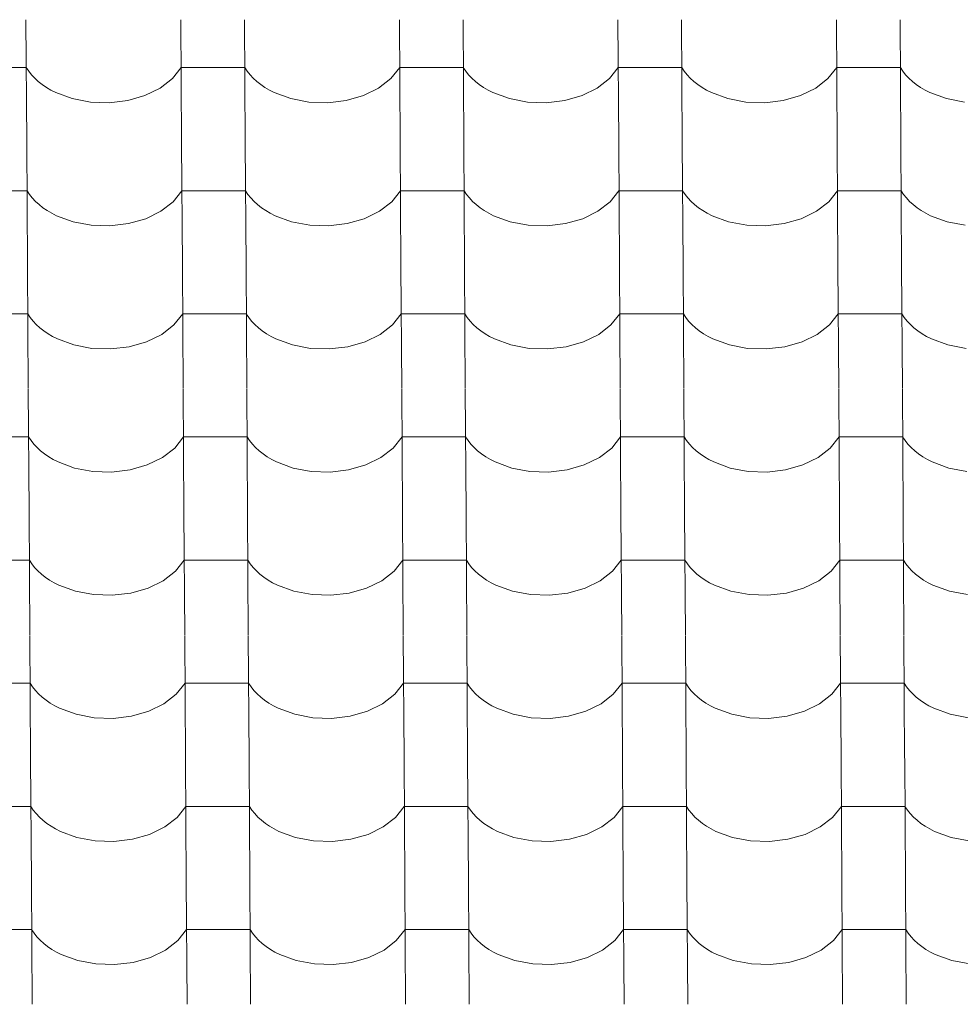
# Model space of a CAD drawing. Header units: millimetres. Extents: x -29001 to 109416, y -1251 to 13451.
# Tile 48 of 163: x -16502 to -15792, y 9497 to 10241. Entities that reach past the tile are written whole.
import ezdxf

# ---------------------------------------------------------------- set-up
doc = ezdxf.new("R2010")
doc.units = ezdxf.units.MM
doc.header["$MEASUREMENT"] = 0
doc.layers.add('POHLED JIŽNÍ_1_Konstrukce - nosné', color=7, linetype='Continuous')
doc.layers.add('POHLED JIŽNÍ_1_Nové_Výplně - Povrchové', color=7, linetype='Continuous')

# ---------------------------------------------------------------- blocks, each defined once
blk = doc.blocks.new('*X1', base_point=(-31394.74, -25864.88))
at = {"layer": 'POHLED JIŽNÍ_1_Nové_Výplně - Povrchové', "color": 21, "linetype": 'Continuous', "lineweight": 20, "true_color": 0xffaaaa}
for p, q in [((-16497.22, 10241.22), (-16496.64, 10148.54)), ((-16380.26, 10241.22), (-16379.68, 10148.54)), ((-16332.23, 10241.22), (-16331.65, 10148.54)), ((-16215.26, 10241.22), (-16214.68, 10148.54)), ((-16167.23, 10241.22), (-16166.65, 10148.54)), ((-16050.27, 10241.22), (-16049.69, 10148.54)), ((-16002.23, 10241.22), (-16001.65, 10148.54)), ((-15885.27, 10241.22), (-15884.69, 10148.54)), ((-15837.23, 10241.22), (-15836.65, 10148.54)), ((-16497, 10205.06), (-16521.01, 10205.06)), ((-16497, 10205.06), (-16495.16, 10202.27)), ((-16386.65, 10196.68), (-16380.03, 10205.06)), ((-16356.02, 10205.06), (-16380.03, 10205.06)), ((-16332, 10205.06), (-16356.02, 10205.06)), ((-16332, 10205.06), (-16330.16, 10202.27)), ((-16221.65, 10196.68), (-16215.04, 10205.06)), ((-16191.02, 10205.06), (-16215.04, 10205.06)), ((-16167, 10205.06), (-16191.02, 10205.06)), ((-16167, 10205.06), (-16165.16, 10202.27)), ((-16056.66, 10196.68), (-16050.04, 10205.06)), ((-16026.02, 10205.06), (-16050.04, 10205.06)), ((-16002.01, 10205.06), (-16026.02, 10205.06)), ((-16002.01, 10205.06), (-16000.16, 10202.27)), ((-15891.66, 10196.68), (-15885.04, 10205.06)), ((-15861.03, 10205.06), (-15885.04, 10205.06)), ((-15837.01, 10205.06), (-15861.03, 10205.06)), ((-15837.01, 10205.06), (-15835.17, 10202.27)), ((-16495.16, 10202.27), (-16493.02, 10199.57)), ((-16493.02, 10199.57), (-16490.59, 10196.99)), ((-16490.59, 10196.99), (-16487.9, 10194.52)), ((-16395.92, 10189.51), (-16386.65, 10196.68)), ((-16330.16, 10202.27), (-16328.02, 10199.57)), ((-16328.02, 10199.57), (-16325.6, 10196.99)), ((-16325.6, 10196.99), (-16322.9, 10194.52)), ((-16230.92, 10189.51), (-16221.65, 10196.68)), ((-16165.16, 10202.27), (-16163.02, 10199.57)), ((-16163.02, 10199.57), (-16160.6, 10196.99)), ((-16160.6, 10196.99), (-16157.9, 10194.52)), ((-16065.92, 10189.51), (-16056.66, 10196.68)), ((-16000.16, 10202.27), (-15998.03, 10199.57)), ((-15998.03, 10199.57), (-15995.6, 10196.99)), ((-15995.6, 10196.99), (-15992.91, 10194.52)), ((-15900.92, 10189.51), (-15891.66, 10196.68)), ((-15835.17, 10202.27), (-15833.03, 10199.57)), ((-15833.03, 10199.57), (-15830.6, 10196.99)), ((-15830.6, 10196.99), (-15827.91, 10194.52)), ((-16487.9, 10194.52), (-16484.94, 10192.2)), ((-16484.94, 10192.2), (-16481.74, 10190.02)), ((-16481.74, 10190.02), (-16478.32, 10188)), ((-16407.36, 10183.91), (-16395.92, 10189.51)), ((-16322.9, 10194.52), (-16319.95, 10192.2)), ((-16319.95, 10192.2), (-16316.75, 10190.02)), ((-16316.75, 10190.02), (-16313.32, 10188)), ((-16242.36, 10183.91), (-16230.92, 10189.51)), ((-16157.9, 10194.52), (-16154.95, 10192.2)), ((-16154.95, 10192.2), (-16151.75, 10190.02)), ((-16151.75, 10190.02), (-16148.33, 10188)), ((-16077.36, 10183.91), (-16065.92, 10189.51)), ((-15992.91, 10194.52), (-15989.95, 10192.2)), ((-15989.95, 10192.2), (-15986.75, 10190.02)), ((-15986.75, 10190.02), (-15983.33, 10188)), ((-15912.37, 10183.91), (-15900.92, 10189.51)), ((-15827.91, 10194.52), (-15824.95, 10192.2)), ((-15824.95, 10192.2), (-15821.75, 10190.02)), ((-15821.75, 10190.02), (-15818.33, 10188)), ((-16478.32, 10188), (-16474.69, 10186.15)), ((-16474.69, 10186.15), (-16462.21, 10181.58)), ((-16420.39, 10180.19), (-16407.36, 10183.91)), ((-16313.32, 10188), (-16309.69, 10186.15)), ((-16309.69, 10186.15), (-16297.22, 10181.58)), ((-16255.4, 10180.19), (-16242.36, 10183.91)), ((-16148.33, 10188), (-16144.69, 10186.15)), ((-16144.69, 10186.15), (-16132.22, 10181.58)), ((-16090.4, 10180.19), (-16077.36, 10183.91)), ((-15983.33, 10188), (-15979.69, 10186.15)), ((-15979.69, 10186.15), (-15967.22, 10181.58)), ((-15925.4, 10180.19), (-15912.37, 10183.91)), ((-15818.33, 10188), (-15814.7, 10186.15)), ((-15814.7, 10186.15), (-15802.23, 10181.58)), ((-16462.21, 10181.58), (-16448.54, 10178.99)), ((-16448.54, 10178.99), (-16434.36, 10178.52)), ((-16434.36, 10178.52), (-16420.39, 10180.19)), ((-16297.22, 10181.58), (-16283.54, 10178.99)), ((-16283.54, 10178.99), (-16269.36, 10178.52)), ((-16269.36, 10178.52), (-16255.4, 10180.19)), ((-16132.22, 10181.58), (-16118.54, 10178.99)), ((-16118.54, 10178.99), (-16104.36, 10178.52)), ((-16104.36, 10178.52), (-16090.4, 10180.19)), ((-15967.22, 10181.58), (-15953.55, 10178.99)), ((-15953.55, 10178.99), (-15939.37, 10178.52)), ((-15939.37, 10178.52), (-15925.4, 10180.19)), ((-15802.23, 10181.58), (-15788.55, 10178.99)), ((-16496.64, 10148.21), (-16496.06, 10055.54)), ((-16379.68, 10148.21), (-16379.1, 10055.54)), ((-16331.64, 10148.21), (-16331.07, 10055.54)), ((-16214.68, 10148.21), (-16214.1, 10055.54)), ((-16166.65, 10148.21), (-16166.07, 10055.54)), ((-16049.68, 10148.21), (-16049.11, 10055.54)), ((-16001.65, 10148.21), (-16001.07, 10055.54)), ((-15884.69, 10148.21), (-15884.11, 10055.54)), ((-15836.65, 10148.21), (-15836.07, 10055.54)), ((-16496.42, 10112.05), (-16520.43, 10112.05)), ((-16496.42, 10112.05), (-16494.57, 10109.26)), ((-16494.57, 10109.26), (-16492.44, 10106.56)), ((-16386.07, 10103.67), (-16379.45, 10112.05)), ((-16355.44, 10112.05), (-16379.45, 10112.05)), ((-16331.42, 10112.05), (-16355.44, 10112.05)), ((-16331.42, 10112.05), (-16329.58, 10109.26)), ((-16329.58, 10109.26), (-16327.44, 10106.56)), ((-16221.07, 10103.67), (-16214.46, 10112.05)), ((-16190.44, 10112.05), (-16214.46, 10112.05)), ((-16166.42, 10112.05), (-16190.44, 10112.05)), ((-16166.42, 10112.05), (-16164.58, 10109.26)), ((-16164.58, 10109.26), (-16162.44, 10106.56)), ((-16056.07, 10103.67), (-16049.46, 10112.05)), ((-16025.44, 10112.05), (-16049.46, 10112.05)), ((-16001.42, 10112.05), (-16025.44, 10112.05)), ((-16001.42, 10112.05), (-15999.58, 10109.26)), ((-15999.58, 10109.26), (-15997.44, 10106.56)), ((-15891.08, 10103.67), (-15884.46, 10112.05)), ((-15860.44, 10112.05), (-15884.46, 10112.05)), ((-15836.43, 10112.05), (-15860.44, 10112.05)), ((-15836.43, 10112.05), (-15834.59, 10109.26)), ((-15834.59, 10109.26), (-15832.45, 10106.56)), ((-16492.44, 10106.56), (-16490.01, 10103.98)), ((-16490.01, 10103.98), (-16487.32, 10101.51)), ((-16487.32, 10101.51), (-16484.36, 10099.19)), ((-16395.33, 10096.5), (-16386.07, 10103.67)), ((-16327.44, 10106.56), (-16325.02, 10103.98)), ((-16325.02, 10103.98), (-16322.32, 10101.51)), ((-16322.32, 10101.51), (-16319.36, 10099.19)), ((-16230.34, 10096.5), (-16221.07, 10103.67)), ((-16162.44, 10106.56), (-16160.02, 10103.98)), ((-16160.02, 10103.98), (-16157.32, 10101.51)), ((-16157.32, 10101.51), (-16154.37, 10099.19)), ((-16065.34, 10096.5), (-16056.07, 10103.67)), ((-15997.44, 10106.56), (-15995.02, 10103.98)), ((-15995.02, 10103.98), (-15992.32, 10101.51)), ((-15992.32, 10101.51), (-15989.37, 10099.19)), ((-15900.34, 10096.5), (-15891.08, 10103.67)), ((-15832.45, 10106.56), (-15830.02, 10103.98)), ((-15830.02, 10103.98), (-15827.33, 10101.51)), ((-15827.33, 10101.51), (-15824.37, 10099.19)), ((-16484.36, 10099.19), (-16481.16, 10097.01)), ((-16481.16, 10097.01), (-16477.74, 10094.99)), ((-16477.74, 10094.99), (-16474.11, 10093.14)), ((-16474.11, 10093.14), (-16461.63, 10088.57)), ((-16406.78, 10090.91), (-16395.33, 10096.5)), ((-16319.36, 10099.19), (-16316.17, 10097.01)), ((-16316.17, 10097.01), (-16312.74, 10094.99)), ((-16312.74, 10094.99), (-16309.11, 10093.14)), ((-16309.11, 10093.14), (-16296.64, 10088.57)), ((-16241.78, 10090.91), (-16230.34, 10096.5)), ((-16154.37, 10099.19), (-16151.17, 10097.01)), ((-16151.17, 10097.01), (-16147.74, 10094.99)), ((-16147.74, 10094.99), (-16144.11, 10093.14)), ((-16144.11, 10093.14), (-16131.64, 10088.57)), ((-16076.78, 10090.91), (-16065.34, 10096.5)), ((-15989.37, 10099.19), (-15986.17, 10097.01)), ((-15986.17, 10097.01), (-15982.75, 10094.99)), ((-15982.75, 10094.99), (-15979.11, 10093.14)), ((-15979.11, 10093.14), (-15966.64, 10088.57)), ((-15911.78, 10090.91), (-15900.34, 10096.5)), ((-15824.37, 10099.19), (-15821.17, 10097.01)), ((-15821.17, 10097.01), (-15817.75, 10094.99)), ((-15817.75, 10094.99), (-15814.12, 10093.14)), ((-15814.12, 10093.14), (-15801.64, 10088.57)), ((-16461.63, 10088.57), (-16447.96, 10085.98)), ((-16447.96, 10085.98), (-16433.78, 10085.51)), ((-16433.78, 10085.51), (-16419.81, 10087.18)), ((-16419.81, 10087.18), (-16406.78, 10090.91)), ((-16296.64, 10088.57), (-16282.96, 10085.98)), ((-16282.96, 10085.98), (-16268.78, 10085.51)), ((-16268.78, 10085.51), (-16254.81, 10087.18)), ((-16254.81, 10087.18), (-16241.78, 10090.91)), ((-16131.64, 10088.57), (-16117.96, 10085.98)), ((-16117.96, 10085.98), (-16103.78, 10085.51)), ((-16103.78, 10085.51), (-16089.82, 10087.18)), ((-16089.82, 10087.18), (-16076.78, 10090.91)), ((-15966.64, 10088.57), (-15952.97, 10085.98)), ((-15952.97, 10085.98), (-15938.78, 10085.51)), ((-15938.78, 10085.51), (-15924.82, 10087.18)), ((-15924.82, 10087.18), (-15911.78, 10090.91)), ((-15801.64, 10088.57), (-15787.97, 10085.98)), ((-16496.06, 10055.2), (-16495.48, 9962.53)), ((-16379.1, 10055.2), (-16378.52, 9962.53)), ((-16331.06, 10055.2), (-16330.48, 9962.53)), ((-16214.1, 10055.2), (-16213.52, 9962.53)), ((-16166.07, 10055.2), (-16165.49, 9962.53)), ((-16049.1, 10055.2), (-16048.52, 9962.53)), ((-16001.07, 10055.2), (-16000.49, 9962.53)), ((-15884.11, 10055.2), (-15883.53, 9962.53)), ((-15836.07, 10055.2), (-15835.49, 9962.53)), ((-16495.83, 10019.04), (-16519.85, 10019.04)), ((-16495.83, 10019.04), (-16493.99, 10016.25)), ((-16385.49, 10010.66), (-16378.87, 10019.04)), ((-16354.85, 10019.04), (-16378.87, 10019.04)), ((-16330.84, 10019.04), (-16354.85, 10019.04)), ((-16330.84, 10019.04), (-16329, 10016.25)), ((-16220.49, 10010.66), (-16213.87, 10019.04)), ((-16189.86, 10019.04), (-16213.87, 10019.04)), ((-16165.84, 10019.04), (-16189.86, 10019.04)), ((-16165.84, 10019.04), (-16164, 10016.25)), ((-16055.49, 10010.66), (-16048.88, 10019.04)), ((-16024.86, 10019.04), (-16048.88, 10019.04)), ((-16000.84, 10019.04), (-16024.86, 10019.04)), ((-16000.84, 10019.04), (-15999, 10016.25)), ((-15890.5, 10010.66), (-15883.88, 10019.04)), ((-15859.86, 10019.04), (-15883.88, 10019.04)), ((-15835.85, 10019.04), (-15859.86, 10019.04)), ((-15835.85, 10019.04), (-15834, 10016.25)), ((-16493.99, 10016.25), (-16491.85, 10013.56)), ((-16491.85, 10013.56), (-16489.43, 10010.97)), ((-16489.43, 10010.97), (-16486.73, 10008.5)), ((-16329, 10016.25), (-16326.86, 10013.56)), ((-16326.86, 10013.56), (-16324.43, 10010.97)), ((-16324.43, 10010.97), (-16321.74, 10008.5)), ((-16164, 10016.25), (-16161.86, 10013.56)), ((-16161.86, 10013.56), (-16159.44, 10010.97)), ((-16159.44, 10010.97), (-16156.74, 10008.5)), ((-15999, 10016.25), (-15996.86, 10013.56)), ((-15996.86, 10013.56), (-15994.44, 10010.97)), ((-15994.44, 10010.97), (-15991.74, 10008.5)), ((-15834, 10016.25), (-15831.87, 10013.56)), ((-15831.87, 10013.56), (-15829.44, 10010.97)), ((-15829.44, 10010.97), (-15826.75, 10008.5)), ((-16486.73, 10008.5), (-16483.78, 10006.18)), ((-16483.78, 10006.18), (-16480.58, 10004)), ((-16480.58, 10004), (-16477.16, 10001.98)), ((-16406.19, 9997.9), (-16394.75, 10003.49)), ((-16394.75, 10003.49), (-16385.49, 10010.66)), ((-16321.74, 10008.5), (-16318.78, 10006.18)), ((-16318.78, 10006.18), (-16315.58, 10004)), ((-16315.58, 10004), (-16312.16, 10001.98)), ((-16241.2, 9997.9), (-16229.75, 10003.49)), ((-16229.75, 10003.49), (-16220.49, 10010.66)), ((-16156.74, 10008.5), (-16153.78, 10006.18)), ((-16153.78, 10006.18), (-16150.59, 10004)), ((-16150.59, 10004), (-16147.16, 10001.98)), ((-16076.2, 9997.9), (-16064.76, 10003.49)), ((-16064.76, 10003.49), (-16055.49, 10010.66)), ((-15991.74, 10008.5), (-15988.79, 10006.18)), ((-15988.79, 10006.18), (-15985.59, 10004)), ((-15985.59, 10004), (-15982.16, 10001.98)), ((-15911.2, 9997.9), (-15899.76, 10003.49)), ((-15899.76, 10003.49), (-15890.5, 10010.66)), ((-15826.75, 10008.5), (-15823.79, 10006.18)), ((-15823.79, 10006.18), (-15820.59, 10004)), ((-15820.59, 10004), (-15817.17, 10001.98)), ((-16477.16, 10001.98), (-16473.52, 10000.13)), ((-16473.52, 10000.13), (-16461.05, 9995.56)), ((-16419.23, 9994.17), (-16406.19, 9997.9)), ((-16312.16, 10001.98), (-16308.53, 10000.13)), ((-16308.53, 10000.13), (-16296.05, 9995.56)), ((-16254.23, 9994.17), (-16241.2, 9997.9)), ((-16147.16, 10001.98), (-16143.53, 10000.13)), ((-16143.53, 10000.13), (-16131.06, 9995.56)), ((-16089.24, 9994.17), (-16076.2, 9997.9)), ((-15982.16, 10001.98), (-15978.53, 10000.13)), ((-15978.53, 10000.13), (-15966.06, 9995.56)), ((-15924.24, 9994.17), (-15911.2, 9997.9)), ((-15817.17, 10001.98), (-15813.53, 10000.13)), ((-15813.53, 10000.13), (-15801.06, 9995.56)), ((-16461.05, 9995.56), (-16447.38, 9992.97)), ((-16447.38, 9992.97), (-16433.19, 9992.5)), ((-16433.19, 9992.5), (-16419.23, 9994.17)), ((-16296.05, 9995.56), (-16282.38, 9992.97)), ((-16282.38, 9992.97), (-16268.2, 9992.5)), ((-16268.2, 9992.5), (-16254.23, 9994.17)), ((-16131.06, 9995.56), (-16117.38, 9992.97)), ((-16117.38, 9992.97), (-16103.2, 9992.5)), ((-16103.2, 9992.5), (-16089.24, 9994.17)), ((-15966.06, 9995.56), (-15952.38, 9992.97)), ((-15952.38, 9992.97), (-15938.2, 9992.5)), ((-15938.2, 9992.5), (-15924.24, 9994.17)), ((-15801.06, 9995.56), (-15787.39, 9992.97)), ((-16495.48, 9962.19), (-16494.9, 9869.52)), ((-16378.52, 9962.19), (-16377.94, 9869.52)), ((-16330.48, 9962.19), (-16329.9, 9869.52)), ((-16213.52, 9962.19), (-16212.94, 9869.52)), ((-16165.48, 9962.19), (-16164.9, 9869.52)), ((-16048.52, 9962.19), (-16047.94, 9869.52)), ((-16000.49, 9962.19), (-15999.91, 9869.52)), ((-15883.52, 9962.19), (-15882.94, 9869.52)), ((-15835.49, 9962.19), (-15834.91, 9869.52)), ((-16495.25, 9926.04), (-16519.27, 9926.04)), ((-16495.25, 9926.04), (-16493.41, 9923.24)), ((-16493.41, 9923.24), (-16491.27, 9920.55)), ((-16384.91, 9917.65), (-16378.29, 9926.04)), ((-16354.27, 9926.04), (-16378.29, 9926.04)), ((-16330.26, 9926.04), (-16354.27, 9926.04)), ((-16330.26, 9926.04), (-16328.41, 9923.24)), ((-16328.41, 9923.24), (-16326.28, 9920.55)), ((-16219.91, 9917.65), (-16213.29, 9926.04)), ((-16189.28, 9926.04), (-16213.29, 9926.04)), ((-16165.26, 9926.04), (-16189.28, 9926.04)), ((-16165.26, 9926.04), (-16163.42, 9923.24)), ((-16163.42, 9923.24), (-16161.28, 9920.55)), ((-16054.91, 9917.65), (-16048.3, 9926.04)), ((-16024.28, 9926.04), (-16048.3, 9926.04)), ((-16000.26, 9926.04), (-16024.28, 9926.04)), ((-16000.26, 9926.04), (-15998.42, 9923.24)), ((-15998.42, 9923.24), (-15996.28, 9920.55)), ((-15889.91, 9917.65), (-15883.3, 9926.04)), ((-15859.28, 9926.04), (-15883.3, 9926.04)), ((-15835.26, 9926.04), (-15859.28, 9926.04)), ((-15835.26, 9926.04), (-15833.42, 9923.24)), ((-15833.42, 9923.24), (-15831.28, 9920.55)), ((-16491.27, 9920.55), (-16488.85, 9917.96)), ((-16488.85, 9917.96), (-16486.15, 9915.5)), ((-16486.15, 9915.5), (-16483.2, 9913.17)), ((-16394.17, 9910.48), (-16384.91, 9917.65)), ((-16326.28, 9920.55), (-16323.85, 9917.96)), ((-16323.85, 9917.96), (-16321.16, 9915.5)), ((-16321.16, 9915.5), (-16318.2, 9913.17)), ((-16229.17, 9910.48), (-16219.91, 9917.65)), ((-16161.28, 9920.55), (-16158.85, 9917.96)), ((-16158.85, 9917.96), (-16156.16, 9915.5)), ((-16156.16, 9915.5), (-16153.2, 9913.17)), ((-16064.18, 9910.48), (-16054.91, 9917.65)), ((-15996.28, 9920.55), (-15993.86, 9917.96)), ((-15993.86, 9917.96), (-15991.16, 9915.5)), ((-15991.16, 9915.5), (-15988.21, 9913.17)), ((-15899.18, 9910.48), (-15889.91, 9917.65)), ((-15831.28, 9920.55), (-15828.86, 9917.96)), ((-15828.86, 9917.96), (-15826.16, 9915.5)), ((-15826.16, 9915.5), (-15823.21, 9913.17)), ((-16483.2, 9913.17), (-16480, 9910.99)), ((-16480, 9910.99), (-16476.58, 9908.97)), ((-16476.58, 9908.97), (-16472.94, 9907.12)), ((-16472.94, 9907.12), (-16460.47, 9902.55)), ((-16405.61, 9904.89), (-16394.17, 9910.48)), ((-16318.2, 9913.17), (-16315, 9910.99)), ((-16315, 9910.99), (-16311.58, 9908.97)), ((-16311.58, 9908.97), (-16307.94, 9907.12)), ((-16307.94, 9907.12), (-16295.47, 9902.55)), ((-16240.62, 9904.89), (-16229.17, 9910.48)), ((-16153.2, 9913.17), (-16150.01, 9910.99)), ((-16150.01, 9910.99), (-16146.58, 9908.97)), ((-16146.58, 9908.97), (-16142.95, 9907.12)), ((-16142.95, 9907.12), (-16130.48, 9902.55)), ((-16075.62, 9904.89), (-16064.18, 9910.48)), ((-15988.21, 9913.17), (-15985.01, 9910.99)), ((-15985.01, 9910.99), (-15981.58, 9908.97)), ((-15981.58, 9908.97), (-15977.95, 9907.12)), ((-15977.95, 9907.12), (-15965.48, 9902.55)), ((-15910.62, 9904.89), (-15899.18, 9910.48)), ((-15823.21, 9913.17), (-15820.01, 9910.99)), ((-15820.01, 9910.99), (-15816.59, 9908.97)), ((-15816.59, 9908.97), (-15812.95, 9907.12)), ((-15812.95, 9907.12), (-15800.48, 9902.55)), ((-16460.47, 9902.55), (-16446.79, 9899.96)), ((-16446.79, 9899.96), (-16432.61, 9899.49)), ((-16432.61, 9899.49), (-16418.65, 9901.16)), ((-16418.65, 9901.16), (-16405.61, 9904.89)), ((-16295.47, 9902.55), (-16281.8, 9899.96)), ((-16281.8, 9899.96), (-16267.62, 9899.49)), ((-16267.62, 9899.49), (-16253.65, 9901.16)), ((-16253.65, 9901.16), (-16240.62, 9904.89)), ((-16130.48, 9902.55), (-16116.8, 9899.96)), ((-16116.8, 9899.96), (-16102.62, 9899.49)), ((-16102.62, 9899.49), (-16088.65, 9901.16)), ((-16088.65, 9901.16), (-16075.62, 9904.89)), ((-15965.48, 9902.55), (-15951.8, 9899.96)), ((-15951.8, 9899.96), (-15937.62, 9899.49)), ((-15937.62, 9899.49), (-15923.66, 9901.16)), ((-15923.66, 9901.16), (-15910.62, 9904.89)), ((-15800.48, 9902.55), (-15786.81, 9899.96)), ((-16494.9, 9869.18), (-16494.32, 9776.51)), ((-16377.93, 9869.18), (-16377.36, 9776.51)), ((-16329.9, 9869.18), (-16329.32, 9776.51)), ((-16212.94, 9869.18), (-16212.36, 9776.51)), ((-16164.9, 9869.18), (-16164.32, 9776.51)), ((-16047.94, 9869.18), (-16047.36, 9776.51)), ((-15999.91, 9869.18), (-15999.33, 9776.51)), ((-15882.94, 9869.18), (-15882.36, 9776.51)), ((-15834.91, 9869.18), (-15834.33, 9776.51)), ((-16494.67, 9833.03), (-16518.69, 9833.03)), ((-16494.67, 9833.03), (-16492.83, 9830.23)), ((-16384.32, 9824.64), (-16377.71, 9833.03)), ((-16353.69, 9833.03), (-16377.71, 9833.03)), ((-16329.67, 9833.03), (-16353.69, 9833.03)), ((-16329.67, 9833.03), (-16327.83, 9830.23)), ((-16219.33, 9824.64), (-16212.71, 9833.03)), ((-16188.69, 9833.03), (-16212.71, 9833.03)), ((-16164.68, 9833.03), (-16188.69, 9833.03)), ((-16164.68, 9833.03), (-16162.84, 9830.23)), ((-16054.33, 9824.64), (-16047.71, 9833.03)), ((-16023.7, 9833.03), (-16047.71, 9833.03)), ((-15999.68, 9833.03), (-16023.7, 9833.03)), ((-15999.68, 9833.03), (-15997.84, 9830.23)), ((-15889.33, 9824.64), (-15882.72, 9833.03)), ((-15858.7, 9833.03), (-15882.72, 9833.03)), ((-15834.68, 9833.03), (-15858.7, 9833.03)), ((-15834.68, 9833.03), (-15832.84, 9830.23)), ((-16492.83, 9830.23), (-16490.69, 9827.54)), ((-16490.69, 9827.54), (-16488.27, 9824.95)), ((-16488.27, 9824.95), (-16485.57, 9822.49)), ((-16327.83, 9830.23), (-16325.69, 9827.54)), ((-16325.69, 9827.54), (-16323.27, 9824.95)), ((-16323.27, 9824.95), (-16320.57, 9822.49)), ((-16162.84, 9830.23), (-16160.7, 9827.54)), ((-16160.7, 9827.54), (-16158.27, 9824.95)), ((-16158.27, 9824.95), (-16155.58, 9822.49)), ((-15997.84, 9830.23), (-15995.7, 9827.54)), ((-15995.7, 9827.54), (-15993.28, 9824.95)), ((-15993.28, 9824.95), (-15990.58, 9822.49)), ((-15832.84, 9830.23), (-15830.7, 9827.54)), ((-15830.7, 9827.54), (-15828.28, 9824.95)), ((-15828.28, 9824.95), (-15825.58, 9822.49)), ((-16485.57, 9822.49), (-16482.62, 9820.16)), ((-16482.62, 9820.16), (-16479.42, 9817.98)), ((-16479.42, 9817.98), (-16475.99, 9815.96)), ((-16405.03, 9811.88), (-16393.59, 9817.47)), ((-16393.59, 9817.47), (-16384.32, 9824.64)), ((-16320.57, 9822.49), (-16317.62, 9820.16)), ((-16317.62, 9820.16), (-16314.42, 9817.98)), ((-16314.42, 9817.98), (-16311, 9815.96)), ((-16240.03, 9811.88), (-16228.59, 9817.47)), ((-16228.59, 9817.47), (-16219.33, 9824.64)), ((-16155.58, 9822.49), (-16152.62, 9820.16)), ((-16152.62, 9820.16), (-16149.42, 9817.98)), ((-16149.42, 9817.98), (-16146, 9815.96)), ((-16075.04, 9811.88), (-16063.59, 9817.47)), ((-16063.59, 9817.47), (-16054.33, 9824.64)), ((-15990.58, 9822.49), (-15987.62, 9820.16)), ((-15987.62, 9820.16), (-15984.43, 9817.98)), ((-15984.43, 9817.98), (-15981, 9815.96)), ((-15910.04, 9811.88), (-15898.6, 9817.47)), ((-15898.6, 9817.47), (-15889.33, 9824.64)), ((-15825.58, 9822.49), (-15822.63, 9820.16)), ((-15822.63, 9820.16), (-15819.43, 9817.98)), ((-15819.43, 9817.98), (-15816, 9815.96)), ((-16475.99, 9815.96), (-16472.36, 9814.11)), ((-16472.36, 9814.11), (-16459.89, 9809.54)), ((-16418.07, 9808.15), (-16405.03, 9811.88)), ((-16311, 9815.96), (-16307.36, 9814.11)), ((-16307.36, 9814.11), (-16294.89, 9809.54)), ((-16253.07, 9808.15), (-16240.03, 9811.88)), ((-16146, 9815.96), (-16142.37, 9814.11)), ((-16142.37, 9814.11), (-16129.89, 9809.54)), ((-16088.07, 9808.15), (-16075.04, 9811.88)), ((-15981, 9815.96), (-15977.37, 9814.11)), ((-15977.37, 9814.11), (-15964.9, 9809.54)), ((-15923.07, 9808.15), (-15910.04, 9811.88)), ((-15816, 9815.96), (-15812.37, 9814.11)), ((-15812.37, 9814.11), (-15799.9, 9809.54)), ((-16459.89, 9809.54), (-16446.21, 9806.95)), ((-16446.21, 9806.95), (-16432.03, 9806.48)), ((-16432.03, 9806.48), (-16418.07, 9808.15)), ((-16294.89, 9809.54), (-16281.22, 9806.95)), ((-16281.22, 9806.95), (-16267.03, 9806.48)), ((-16267.03, 9806.48), (-16253.07, 9808.15)), ((-16129.89, 9809.54), (-16116.22, 9806.95)), ((-16116.22, 9806.95), (-16102.04, 9806.48)), ((-16102.04, 9806.48), (-16088.07, 9808.15)), ((-15964.9, 9809.54), (-15951.22, 9806.95)), ((-15951.22, 9806.95), (-15937.04, 9806.48)), ((-15937.04, 9806.48), (-15923.07, 9808.15)), ((-15799.9, 9809.54), (-15786.22, 9806.95)), ((-16494.32, 9776.17), (-16493.74, 9683.5)), ((-16377.35, 9776.17), (-16376.77, 9683.5)), ((-16329.32, 9776.17), (-16328.74, 9683.5)), ((-16212.36, 9776.17), (-16211.78, 9683.5)), ((-16164.32, 9776.17), (-16163.74, 9683.5)), ((-16047.36, 9776.17), (-16046.78, 9683.5)), ((-15999.32, 9776.17), (-15998.74, 9683.5)), ((-15882.36, 9776.17), (-15881.78, 9683.5)), ((-15834.33, 9776.17), (-15833.75, 9683.5)), ((-16494.09, 9740.02), (-16518.11, 9740.02)), ((-16494.09, 9740.02), (-16492.25, 9737.22)), ((-16492.25, 9737.22), (-16490.11, 9734.53)), ((-16383.74, 9731.63), (-16377.13, 9740.02)), ((-16353.11, 9740.02), (-16377.13, 9740.02)), ((-16329.09, 9740.02), (-16353.11, 9740.02)), ((-16329.09, 9740.02), (-16327.25, 9737.22)), ((-16327.25, 9737.22), (-16325.11, 9734.53)), ((-16218.75, 9731.63), (-16212.13, 9740.02)), ((-16188.11, 9740.02), (-16212.13, 9740.02)), ((-16164.1, 9740.02), (-16188.11, 9740.02)), ((-16164.1, 9740.02), (-16162.25, 9737.22)), ((-16162.25, 9737.22), (-16160.12, 9734.53)), ((-16053.75, 9731.63), (-16047.13, 9740.02)), ((-16023.12, 9740.02), (-16047.13, 9740.02)), ((-15999.1, 9740.02), (-16023.12, 9740.02)), ((-15999.1, 9740.02), (-15997.26, 9737.22)), ((-15997.26, 9737.22), (-15995.12, 9734.53)), ((-15888.75, 9731.63), (-15882.13, 9740.02)), ((-15858.12, 9740.02), (-15882.13, 9740.02)), ((-15834.1, 9740.02), (-15858.12, 9740.02)), ((-15834.1, 9740.02), (-15832.26, 9737.22)), ((-15832.26, 9737.22), (-15830.12, 9734.53)), ((-16490.11, 9734.53), (-16487.69, 9731.94)), ((-16487.69, 9731.94), (-16484.99, 9729.48)), ((-16484.99, 9729.48), (-16482.04, 9727.15)), ((-16393.01, 9724.46), (-16383.74, 9731.63)), ((-16325.11, 9734.53), (-16322.69, 9731.94)), ((-16322.69, 9731.94), (-16319.99, 9729.48)), ((-16319.99, 9729.48), (-16317.04, 9727.15)), ((-16228.01, 9724.46), (-16218.75, 9731.63)), ((-16160.12, 9734.53), (-16157.69, 9731.94)), ((-16157.69, 9731.94), (-16155, 9729.48)), ((-16155, 9729.48), (-16152.04, 9727.15)), ((-16063.01, 9724.46), (-16053.75, 9731.63)), ((-15995.12, 9734.53), (-15992.69, 9731.94)), ((-15992.69, 9731.94), (-15990, 9729.48)), ((-15990, 9729.48), (-15987.04, 9727.15)), ((-15898.02, 9724.46), (-15888.75, 9731.63)), ((-15830.12, 9734.53), (-15827.7, 9731.94)), ((-15827.7, 9731.94), (-15825, 9729.48)), ((-15825, 9729.48), (-15822.05, 9727.15)), ((-16482.04, 9727.15), (-16478.84, 9724.97)), ((-16478.84, 9724.97), (-16475.41, 9722.95)), ((-16475.41, 9722.95), (-16471.78, 9721.1)), ((-16471.78, 9721.1), (-16459.31, 9716.53)), ((-16404.45, 9718.87), (-16393.01, 9724.46)), ((-16317.04, 9727.15), (-16313.84, 9724.97)), ((-16313.84, 9724.97), (-16310.41, 9722.95)), ((-16310.41, 9722.95), (-16306.78, 9721.1)), ((-16306.78, 9721.1), (-16294.31, 9716.53)), ((-16239.45, 9718.87), (-16228.01, 9724.46)), ((-16152.04, 9727.15), (-16148.84, 9724.97)), ((-16148.84, 9724.97), (-16145.42, 9722.95)), ((-16145.42, 9722.95), (-16141.78, 9721.1)), ((-16141.78, 9721.1), (-16129.31, 9716.53)), ((-16074.45, 9718.87), (-16063.01, 9724.46)), ((-15987.04, 9727.15), (-15983.84, 9724.97)), ((-15983.84, 9724.97), (-15980.42, 9722.95)), ((-15980.42, 9722.95), (-15976.79, 9721.1)), ((-15976.79, 9721.1), (-15964.31, 9716.53)), ((-15909.46, 9718.87), (-15898.02, 9724.46)), ((-15822.05, 9727.15), (-15818.85, 9724.97)), ((-15818.85, 9724.97), (-15815.42, 9722.95)), ((-15815.42, 9722.95), (-15811.79, 9721.1)), ((-15811.79, 9721.1), (-15799.32, 9716.53)), ((-16459.31, 9716.53), (-16445.63, 9713.94)), ((-16445.63, 9713.94), (-16431.45, 9713.47)), ((-16431.45, 9713.47), (-16417.49, 9715.14)), ((-16417.49, 9715.14), (-16404.45, 9718.87)), ((-16294.31, 9716.53), (-16280.63, 9713.94)), ((-16280.63, 9713.94), (-16266.45, 9713.47)), ((-16266.45, 9713.47), (-16252.49, 9715.14)), ((-16252.49, 9715.14), (-16239.45, 9718.87)), ((-16129.31, 9716.53), (-16115.64, 9713.94)), ((-16115.64, 9713.94), (-16101.46, 9713.47)), ((-16101.46, 9713.47), (-16087.49, 9715.14)), ((-16087.49, 9715.14), (-16074.45, 9718.87)), ((-15964.31, 9716.53), (-15950.64, 9713.94)), ((-15950.64, 9713.94), (-15936.46, 9713.47)), ((-15936.46, 9713.47), (-15922.49, 9715.14)), ((-15922.49, 9715.14), (-15909.46, 9718.87)), ((-15799.32, 9716.53), (-15785.64, 9713.94)), ((-16493.73, 9683.16), (-16493.16, 9590.49)), ((-16376.77, 9683.16), (-16376.19, 9590.49)), ((-16328.74, 9683.16), (-16328.16, 9590.49)), ((-16211.77, 9683.16), (-16211.19, 9590.49)), ((-16163.74, 9683.16), (-16163.16, 9590.49)), ((-16046.78, 9683.16), (-16046.2, 9590.49)), ((-15998.74, 9683.16), (-15998.16, 9590.49)), ((-15881.78, 9683.16), (-15881.2, 9590.49)), ((-15833.74, 9683.16), (-15833.17, 9590.49)), ((-16493.51, 9647.01), (-16517.53, 9647.01)), ((-16493.51, 9647.01), (-16491.67, 9644.22)), ((-16383.16, 9638.62), (-16376.55, 9647.01)), ((-16352.53, 9647.01), (-16376.55, 9647.01)), ((-16328.51, 9647.01), (-16352.53, 9647.01)), ((-16328.51, 9647.01), (-16326.67, 9644.22)), ((-16218.16, 9638.62), (-16211.55, 9647.01)), ((-16187.53, 9647.01), (-16211.55, 9647.01)), ((-16163.51, 9647.01), (-16187.53, 9647.01)), ((-16163.51, 9647.01), (-16161.67, 9644.22)), ((-16053.17, 9638.62), (-16046.55, 9647.01)), ((-16022.53, 9647.01), (-16046.55, 9647.01)), ((-15998.52, 9647.01), (-16022.53, 9647.01)), ((-15998.52, 9647.01), (-15996.67, 9644.22)), ((-15888.17, 9638.62), (-15881.55, 9647.01)), ((-15857.54, 9647.01), (-15881.55, 9647.01)), ((-15833.52, 9647.01), (-15857.54, 9647.01)), ((-15833.52, 9647.01), (-15831.68, 9644.22)), ((-16491.67, 9644.22), (-16489.53, 9641.52)), ((-16489.53, 9641.52), (-16487.11, 9638.93)), ((-16487.11, 9638.93), (-16484.41, 9636.47)), ((-16326.67, 9644.22), (-16324.53, 9641.52)), ((-16324.53, 9641.52), (-16322.11, 9638.93)), ((-16322.11, 9638.93), (-16319.41, 9636.47)), ((-16161.67, 9644.22), (-16159.53, 9641.52)), ((-16159.53, 9641.52), (-16157.11, 9638.93)), ((-16157.11, 9638.93), (-16154.41, 9636.47)), ((-15996.67, 9644.22), (-15994.54, 9641.52)), ((-15994.54, 9641.52), (-15992.11, 9638.93)), ((-15992.11, 9638.93), (-15989.42, 9636.47)), ((-15831.68, 9644.22), (-15829.54, 9641.52)), ((-15829.54, 9641.52), (-15827.12, 9638.93)), ((-15827.12, 9638.93), (-15824.42, 9636.47)), ((-16484.41, 9636.47), (-16481.45, 9634.14)), ((-16481.45, 9634.14), (-16478.26, 9631.96)), ((-16478.26, 9631.96), (-16474.83, 9629.94)), ((-16403.87, 9625.86), (-16392.43, 9631.45)), ((-16392.43, 9631.45), (-16383.16, 9638.62)), ((-16319.41, 9636.47), (-16316.46, 9634.14)), ((-16316.46, 9634.14), (-16313.26, 9631.96)), ((-16313.26, 9631.96), (-16309.83, 9629.94)), ((-16238.87, 9625.86), (-16227.43, 9631.45)), ((-16227.43, 9631.45), (-16218.16, 9638.62)), ((-16154.41, 9636.47), (-16151.46, 9634.14)), ((-16151.46, 9634.14), (-16148.26, 9631.96)), ((-16148.26, 9631.96), (-16144.84, 9629.94)), ((-16073.87, 9625.86), (-16062.43, 9631.45)), ((-16062.43, 9631.45), (-16053.17, 9638.62)), ((-15989.42, 9636.47), (-15986.46, 9634.14)), ((-15986.46, 9634.14), (-15983.26, 9631.96)), ((-15983.26, 9631.96), (-15979.84, 9629.94)), ((-15908.88, 9625.86), (-15897.43, 9631.45)), ((-15897.43, 9631.45), (-15888.17, 9638.62)), ((-15824.42, 9636.47), (-15821.46, 9634.14)), ((-15821.46, 9634.14), (-15818.27, 9631.96)), ((-15818.27, 9631.96), (-15814.84, 9629.94)), ((-16474.83, 9629.94), (-16471.2, 9628.1)), ((-16471.2, 9628.1), (-16458.73, 9623.52)), ((-16416.9, 9622.13), (-16403.87, 9625.86)), ((-16309.83, 9629.94), (-16306.2, 9628.1)), ((-16306.2, 9628.1), (-16293.73, 9623.52)), ((-16251.91, 9622.13), (-16238.87, 9625.86)), ((-16144.84, 9629.94), (-16141.2, 9628.1)), ((-16141.2, 9628.1), (-16128.73, 9623.52)), ((-16086.91, 9622.13), (-16073.87, 9625.86)), ((-15979.84, 9629.94), (-15976.21, 9628.1)), ((-15976.21, 9628.1), (-15963.73, 9623.52)), ((-15921.91, 9622.13), (-15908.88, 9625.86)), ((-15814.84, 9629.94), (-15811.21, 9628.1)), ((-15811.21, 9628.1), (-15798.74, 9623.52)), ((-16458.73, 9623.52), (-16445.05, 9620.94)), ((-16445.05, 9620.94), (-16430.87, 9620.46)), ((-16430.87, 9620.46), (-16416.9, 9622.13)), ((-16293.73, 9623.52), (-16280.05, 9620.94)), ((-16280.05, 9620.94), (-16265.87, 9620.46)), ((-16265.87, 9620.46), (-16251.91, 9622.13)), ((-16128.73, 9623.52), (-16115.06, 9620.94)), ((-16115.06, 9620.94), (-16100.87, 9620.46)), ((-16100.87, 9620.46), (-16086.91, 9622.13)), ((-15963.73, 9623.52), (-15950.06, 9620.94)), ((-15950.06, 9620.94), (-15935.88, 9620.46)), ((-15935.88, 9620.46), (-15921.91, 9622.13)), ((-15798.74, 9623.52), (-15785.06, 9620.94)), ((-16493.15, 9590.16), (-16492.57, 9497.48)), ((-16376.19, 9590.16), (-16375.61, 9497.48)), ((-16328.16, 9590.16), (-16327.58, 9497.48)), ((-16211.19, 9590.16), (-16210.61, 9497.48)), ((-16163.16, 9590.16), (-16162.58, 9497.48)), ((-16046.2, 9590.16), (-16045.62, 9497.48)), ((-15998.16, 9590.16), (-15997.58, 9497.48)), ((-15881.2, 9590.16), (-15880.62, 9497.48)), ((-15833.16, 9590.16), (-15832.58, 9497.48)), ((-16492.93, 9554), (-16516.94, 9554)), ((-16492.93, 9554), (-16491.09, 9551.21)), ((-16491.09, 9551.21), (-16488.95, 9548.51)), ((-16382.58, 9545.61), (-16375.96, 9554)), ((-16351.95, 9554), (-16375.96, 9554)), ((-16327.93, 9554), (-16351.95, 9554)), ((-16327.93, 9554), (-16326.09, 9551.21)), ((-16326.09, 9551.21), (-16323.95, 9548.51)), ((-16217.58, 9545.61), (-16210.97, 9554)), ((-16186.95, 9554), (-16210.97, 9554)), ((-16162.93, 9554), (-16186.95, 9554)), ((-16162.93, 9554), (-16161.09, 9551.21)), ((-16161.09, 9551.21), (-16158.95, 9548.51)), ((-16052.58, 9545.61), (-16045.97, 9554)), ((-16021.95, 9554), (-16045.97, 9554)), ((-15997.93, 9554), (-16021.95, 9554)), ((-15997.93, 9554), (-15996.09, 9551.21)), ((-15996.09, 9551.21), (-15993.96, 9548.51)), ((-15887.59, 9545.61), (-15880.97, 9554)), ((-15856.95, 9554), (-15880.97, 9554)), ((-15832.94, 9554), (-15856.95, 9554)), ((-15832.94, 9554), (-15831.1, 9551.21)), ((-15831.1, 9551.21), (-15828.96, 9548.51)), ((-16488.95, 9548.51), (-16486.52, 9545.92)), ((-16486.52, 9545.92), (-16483.83, 9543.46)), ((-16483.83, 9543.46), (-16480.87, 9541.13)), ((-16391.84, 9538.44), (-16382.58, 9545.61)), ((-16323.95, 9548.51), (-16321.53, 9545.92)), ((-16321.53, 9545.92), (-16318.83, 9543.46)), ((-16318.83, 9543.46), (-16315.87, 9541.13)), ((-16226.85, 9538.44), (-16217.58, 9545.61)), ((-16158.95, 9548.51), (-16156.53, 9545.92)), ((-16156.53, 9545.92), (-16153.83, 9543.46)), ((-16153.83, 9543.46), (-16150.88, 9541.13)), ((-16061.85, 9538.44), (-16052.58, 9545.61)), ((-15993.96, 9548.51), (-15991.53, 9545.92)), ((-15991.53, 9545.92), (-15988.83, 9543.46)), ((-15988.83, 9543.46), (-15985.88, 9541.13)), ((-15896.85, 9538.44), (-15887.59, 9545.61)), ((-15828.96, 9548.51), (-15826.53, 9545.92)), ((-15826.53, 9545.92), (-15823.84, 9543.46)), ((-15823.84, 9543.46), (-15820.88, 9541.13)), ((-16480.87, 9541.13), (-16477.67, 9538.95)), ((-16477.67, 9538.95), (-16474.25, 9536.93)), ((-16474.25, 9536.93), (-16470.62, 9535.09)), ((-16470.62, 9535.09), (-16458.14, 9530.51)), ((-16403.29, 9532.85), (-16391.84, 9538.44)), ((-16315.87, 9541.13), (-16312.68, 9538.95)), ((-16312.68, 9538.95), (-16309.25, 9536.93)), ((-16309.25, 9536.93), (-16305.62, 9535.09)), ((-16305.62, 9535.09), (-16293.15, 9530.51)), ((-16238.29, 9532.85), (-16226.85, 9538.44)), ((-16150.88, 9541.13), (-16147.68, 9538.95)), ((-16147.68, 9538.95), (-16144.25, 9536.93)), ((-16144.25, 9536.93), (-16140.62, 9535.09)), ((-16140.62, 9535.09), (-16128.15, 9530.51)), ((-16073.29, 9532.85), (-16061.85, 9538.44)), ((-15985.88, 9541.13), (-15982.68, 9538.95)), ((-15982.68, 9538.95), (-15979.26, 9536.93)), ((-15979.26, 9536.93), (-15975.62, 9535.09)), ((-15975.62, 9535.09), (-15963.15, 9530.51)), ((-15908.29, 9532.85), (-15896.85, 9538.44)), ((-15820.88, 9541.13), (-15817.68, 9538.95)), ((-15817.68, 9538.95), (-15814.26, 9536.93)), ((-15814.26, 9536.93), (-15810.63, 9535.09)), ((-15810.63, 9535.09), (-15798.15, 9530.51)), ((-16458.14, 9530.51), (-16444.47, 9527.93)), ((-16444.47, 9527.93), (-16430.29, 9527.46)), ((-16430.29, 9527.46), (-16416.32, 9529.13)), ((-16416.32, 9529.13), (-16403.29, 9532.85)), ((-16293.15, 9530.51), (-16279.47, 9527.93)), ((-16279.47, 9527.93), (-16265.29, 9527.46)), ((-16265.29, 9527.46), (-16251.32, 9529.13)), ((-16251.32, 9529.13), (-16238.29, 9532.85)), ((-16128.15, 9530.51), (-16114.47, 9527.93)), ((-16114.47, 9527.93), (-16100.29, 9527.46)), ((-16100.29, 9527.46), (-16086.33, 9529.13)), ((-16086.33, 9529.13), (-16073.29, 9532.85)), ((-15963.15, 9530.51), (-15949.48, 9527.93)), ((-15949.48, 9527.93), (-15935.29, 9527.46)), ((-15935.29, 9527.46), (-15921.33, 9529.13)), ((-15921.33, 9529.13), (-15908.29, 9532.85)), ((-15798.15, 9530.51), (-15784.48, 9527.93))]:
    blk.add_line(p, q, dxfattribs=at)

msp = doc.modelspace()

# ---------------------------------------------------------------- block references
at = {"layer": 'POHLED JIŽNÍ_1_Konstrukce - nosné', "color": 9, "linetype": 'Continuous', "lineweight": 13}
msp.add_blockref('*X1', (-31394.74, -25864.88), dxfattribs=at)

doc.saveas('drawing.dxf')
